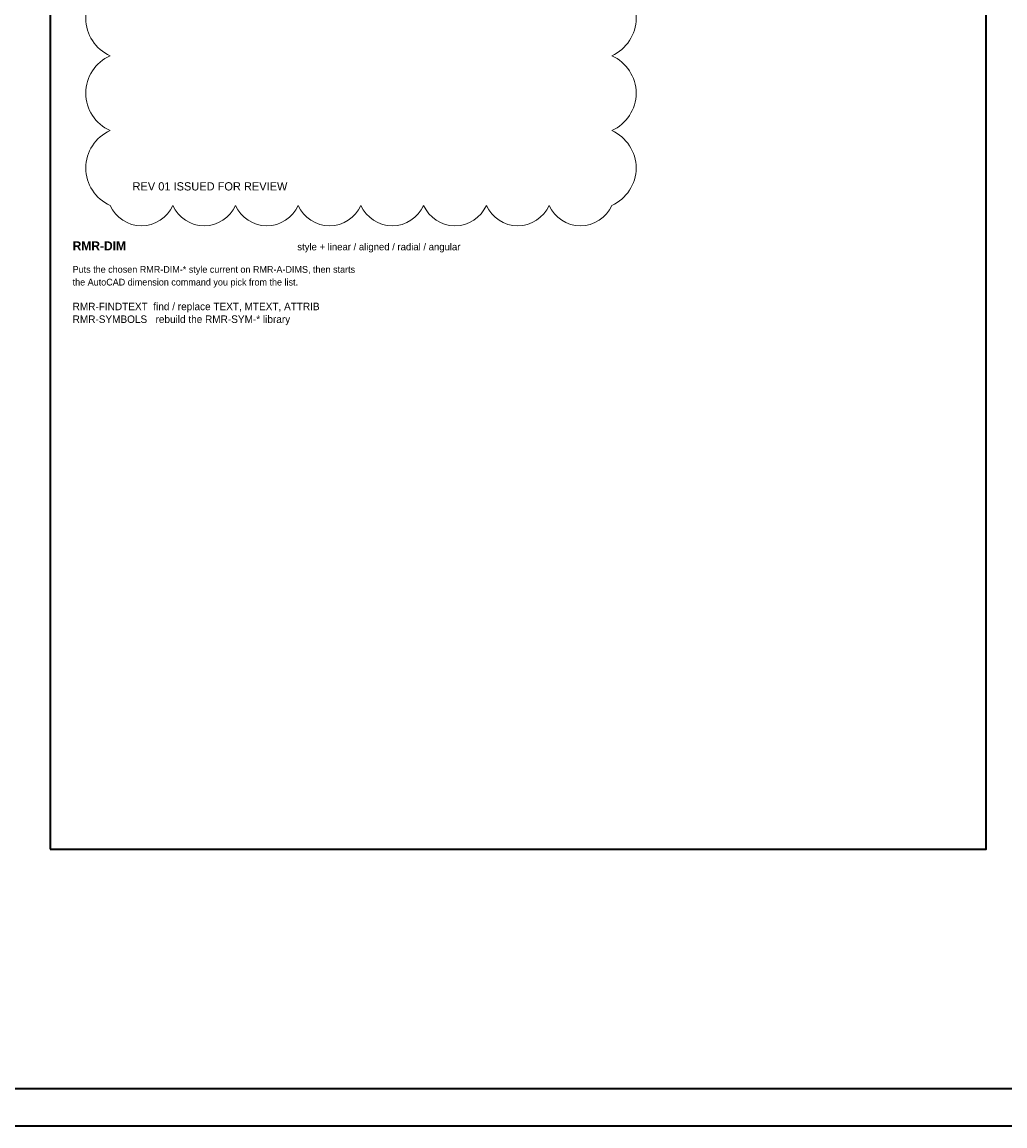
# Model space of a CAD drawing. Header units: millimetres. Extents: x 0 to 841, y 0 to 594.
# Tile 3 of 6: x 308 to 571, y 0 to 295. Entities that reach past the tile are written whole.
import ezdxf

# ---------------------------------------------------------------- set-up
doc = ezdxf.new("R2010")
doc.units = ezdxf.units.MM
for name, color, linetype, lineweight, true_color in [('RMR-A-FRAME', 7, 'Continuous', 35, 0x1f2a33), ('RMR-A-REVISION', 7, 'Continuous', 18, 0xc65d48), ('RMR-A-TEXT', 7, 'Continuous', 13, 0x1f2a33)]:
    doc.layers.add(name, color=color, linetype=linetype, lineweight=lineweight, true_color=true_color)
doc.styles.add('RMR-HEAD', font='Montserrat-SemiBold.ttf', dxfattribs={"width": 0.95})
doc.styles.add('RMR-NOTE', font='Aptos.ttf', dxfattribs={"width": 0.95})

msp = doc.modelspace()

# ---------------------------------------------------------------- linework, layer by layer
at = {"layer": 'RMR-A-FRAME', "true_color": 0x1f2a33}
msp.add_lwpolyline([(0, 0), (841, 0), (841, 594), (0, 594), (0, 0)], dxfattribs=at)
at = {"layer": 'RMR-A-FRAME', "true_color": 0x398982}
msp.add_lwpolyline([(10, 10), (831, 10), (831, 584), (10, 584), (10, 10)], dxfattribs=at)
at = {"layer": 'RMR-A-FRAME', "true_color": 0x566874}
msp.add_lwpolyline([(316, 74), (566, 74), (566, 544), (316, 544), (316, 74)], dxfattribs=at)
at = {"layer": 'RMR-A-REVISION', "true_color": 0xc65d48}
msp.add_lwpolyline([(332, 246, 0.65), (348.75, 246, 0.65), (365.5, 246, 0.65), (382.25, 246, 0.65), (399, 246, 0.65), (415.75, 246, 0.65), (432.5, 246, 0.65), (449.25, 246, 0.65), (466, 246, 0.65), (466, 266, 0.65), (466, 286, 0.65), (466, 306, 0.65), (449.25, 306, 0.65), (432.5, 306, 0.65), (415.75, 306, 0.65), (399, 306, 0.65), (382.25, 306, 0.65), (365.5, 306, 0.65), (348.75, 306, 0.65), (332, 306, 0.65), (332, 286, 0.65), (332, 266, 0.65)], format="xyb", close=True, dxfattribs=at)

# ---------------------------------------------------------------- texts
at = {"layer": 'RMR-A-REVISION', "true_color": 0xc65d48, "style": 'RMR-NOTE'}
msp.add_text('REV 01 ISSUED FOR REVIEW', height=2.2, dxfattribs=at).set_placement((338, 250))
at = {"layer": 'RMR-A-TEXT', "true_color": 0xc65d48, "style": 'RMR-HEAD'}
msp.add_text('RMR-DIM', height=2.4, dxfattribs=at).set_placement((322, 234))
at = {"layer": 'RMR-A-TEXT', "true_color": 0x566874, "style": 'RMR-NOTE'}
for s, height, p in [('style + linear / aligned / radial / angular', 1.9, (382, 234)), ('Puts the chosen RMR-DIM-* style current on RMR-A-DIMS, then starts', 1.8, (322, 228)), ('the AutoCAD dimension command you pick from the list.', 1.8, (322, 224.6)), ('RMR-FINDTEXT  find / replace TEXT, MTEXT, ATTRIB', 2, (322, 218)), ('RMR-SYMBOLS   rebuild the RMR-SYM-* library', 2, (322, 214.6))]:
    msp.add_text(s, height=height, dxfattribs=at).set_placement(p)

doc.saveas('drawing.dxf')
